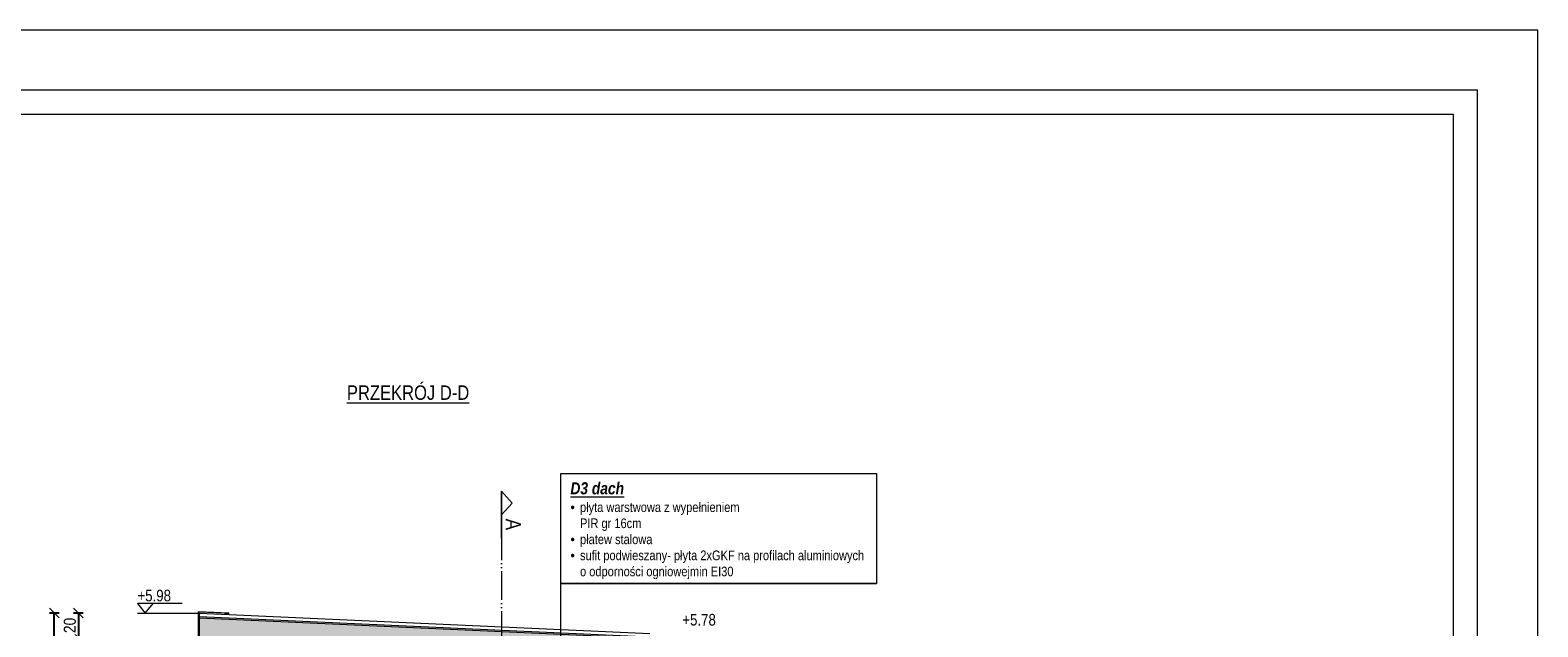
# Model space of a CAD drawing. Header units: millimetres. Extents: x 31175 to 52214, y -18116 to -5516.
# Tile 147 of 155: x 44773 to 46024, y -12926 to -12431. Entities that reach past the tile are written whole.
import ezdxf

# ---------------------------------------------------------------- set-up
doc = ezdxf.new("R2010")
doc.units = ezdxf.units.MM
doc.linetypes.add('ACAD_ISO05W100', pattern=[33, 24, -3, 0, -3, 0, -3])
doc.layers.get('Defpoints').update_dxf_attribs({"color": 6})
for name, color, linetype, lineweight in [('A-ciekie', 161, 'Continuous', 9), ('A-kreskowanie', 253, 'Continuous', 0), ('A-opis', 130, 'Continuous', 9), ('A-sciana_osłonowa', 152, 'Continuous', 15), ('A-wymiar', 177, 'Continuous', 0)]:
    doc.layers.add(name, color=color, linetype=linetype, lineweight=lineweight)
doc.layers.add('r-ramka', color=7, linetype='Continuous', lineweight=0, true_color=0x727169)
doc.styles.get("Standard").update_dxf_attribs({"font": 'ARIALN.TTF'})
doc.styles.add('wymiary', font='ARIALN.TTF')
doc.dimstyles.new('anka 50', dxfattribs={"dimtxt": 10, "dimasz": 8, "dimexe": 4, "dimexo": 0.0625, "dimgap": 2, "dimtad": 1, "dimdec": 0, "dimzin": 0, "dimdsep": 46, "dimtxsty": 'Standard', "dimblk": 'OBLIQUE', "dimcen": 0.09, "dimclrt": 7, "dimadec": 0, "dimazin": 0, "dimtfac": 1, "dimtdec": 0, "dimtix": 1, "dimtofl": 0, "dimtmove": 0, "dimatfit": 3, "dimldrblk": 'OBLIQUE', "dimfxl": 4, "dimfxlon": 1, "dimtfill": 1, "dimtolj": 1, "dimtzin": 0, "dimarcsym": 0})

# ---------------------------------------------------------------- blocks, each defined once
blk = doc.blocks.new('_OBLIQUE')
at = {"color": 0, "linetype": 'ByBlock'}
blk.add_line((-0.5, -0.5), (0.5, 0.5), dxfattribs=at)
blk = doc.blocks.new('*D724')
at = {"layer": 'A-wymiar', "color": 0, "lineweight": -2, "transparency": 16777216}
for p, q in [((44816.6, -12914.8), (44808.6, -12914.8)), ((44812.6, -12914.8), (44812.6, -12935.1)), ((44816.6, -12935.1), (44808.6, -12935.1))]:
    blk.add_line(p, q, dxfattribs=at)
at = {"layer": 'Defpoints', "color": 0, "transparency": 16777216}
for p in [(44913.2, -12914.8), (44913.1, -12935.1)]:
    blk.add_point(p, dxfattribs=at)
at = {"layer": 'A-wymiar', "color": 0, "lineweight": -2, "transparency": 16777216, "xscale": 8, "yscale": 8, "zscale": 8}
for p, rotation in [((44812.6, -12914.8), 90), ((44812.6, -12935.1), 270)]:
    blk.add_blockref('_OBLIQUE', p, dxfattribs=dict(at, rotation=rotation))
at = {"layer": 'A-wymiar', "color": 7, "transparency": 16777216, "insert": (44805.5, -12925), "char_height": 10, "attachment_point": 5, "rotation": 90, "bg_fill": 3, "box_fill_scale": 1.1, "bg_fill_color": 256, "bg_fill_true_color": 13158600, "bg_fill_transparency": 0}
blk.add_mtext('\\A1;20', dxfattribs=at)
at = {"layer": 'Defpoints', "color": 0, "transparency": 16777216}
blk.add_point((44812.6, -12935.1), dxfattribs=at)
blk = doc.blocks.new('*D727')
at = {"layer": 'A-wymiar', "color": 0, "lineweight": -2, "transparency": 16777216}
for p, q in [((44796.6, -12914.8), (44788.6, -12914.8)), ((44792.6, -13512.5), (44792.6, -12914.8)), ((44796.6, -13512.5), (44788.6, -13512.5))]:
    blk.add_line(p, q, dxfattribs=at)
at = {"layer": 'Defpoints', "color": 0, "transparency": 16777216}
for p in [(44792.6, -12914.8), (44913.1, -12914.8), (44826.8, -13512.5)]:
    blk.add_point(p, dxfattribs=at)
at = {"layer": 'A-wymiar', "color": 0, "lineweight": -2, "transparency": 16777216, "xscale": 8, "yscale": 8, "zscale": 8}
for p, rotation in [((44792.6, -12914.8), 90), ((44792.6, -13512.5), 270)]:
    blk.add_blockref('_OBLIQUE', p, dxfattribs=dict(at, rotation=rotation))
at = {"layer": 'A-wymiar', "color": 7, "transparency": 16777216, "insert": (44785.5, -13213.6), "char_height": 10, "attachment_point": 5, "rotation": 90, "bg_fill": 3, "box_fill_scale": 1.1, "bg_fill_color": 256, "bg_fill_true_color": 13158600, "bg_fill_transparency": 0}
blk.add_mtext('\\A1;598', dxfattribs=at)

msp = doc.modelspace()

# ---------------------------------------------------------------- hatches: boundary and pattern name
at = {"layer": 'A-kreskowanie', "true_color": 0xe06f1f}
h = msp.add_hatch(dxfattribs=at)
h.set_pattern_fill('HONEY', color=32, scale=0.5)
h.set_pattern_definition([(0, (657.1616, -19.2903), (2.38125, 1.374815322), [1.5875, -3.175]), (120, (657.1616, -19.2903), (-2.381249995, 1.37481533), [1.5875, -3.175]), (60, (657.1616, -19.2903), (5e-09, 2.749630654), [-3.175, 1.5875])])
h.paths.add_polyline_path([(45286.7, -12935.8), (44913.1, -12918.9), (44913.1, -12935.1), (45286.7, -12952.1)])

# ---------------------------------------------------------------- linework, layer by layer
at = {"layer": 'A-ciekie'}
for points in [[(44933.9, -12915.1), (44937.5, -12915.3), (44937.5, -12914.8), (44912.1, -12913.6), (44912.1, -12936.5), (44916.1, -12936.5), (44914, -12935.9)], [(44933.9, -12914.9), (44912.4, -12913.9), (44912.4, -12936.2), (44913.9, -12936.2), (44913.9, -12936.1)]]:
    msp.add_lwpolyline(points, dxfattribs=at)
at = {"layer": 'A-opis'}
msp.add_lwpolyline([(45212.9, -12798.9), (45474.9, -12798.9), (45474.9, -12890.2), (45212.9, -12890.2)], close=True, dxfattribs=at)
at = {"layer": 'A-opis', "color": 212, "true_color": 0xe01fda, "const_width": 1.5}
msp.add_lwpolyline([(45163.8, -12813.5), (45163.8, -12852.8)], dxfattribs=at)
at = {"layer": 'A-opis', "color": 212, "linetype": 'ACAD_ISO05W100', "true_color": 0xe01fda}
for points in [[(45163.8, -12813.5), (45163.8, -13620.5)], [(45163.8, -12813.5), (45172.5, -12823.4)], [(45163.8, -12833.3), (45172.5, -12823.4)]]:
    msp.add_lwpolyline(points, dxfattribs=at)
at = {"layer": 'A-opis'}
for points in [[(45212.9, -12976.1), (45212.9, -12890.2), (45474.9, -12890.2)], [(44898.6, -12906.7), (44861.6, -12906.7), (44868, -12914.8), (44874.5, -12906.7)], [(44861.6, -12914.8), (44913.1, -12914.8)]]:
    msp.add_lwpolyline(points, dxfattribs=at)
at = {"layer": 'A-sciana_osłonowa'}
for points in [[(45286.7, -12952.1), (44913.1, -12935.1), (44913.1, -12914.8), (45286.7, -12931.8)], [(45286.7, -12934.8), (44913.1, -12917.8)], [(45286.7, -12935.8), (44913.1, -12918.9)]]:
    msp.add_lwpolyline(points, dxfattribs=at)
at = {"layer": 'r-ramka'}
for points in [[(46023.8, -13915.7), (46023.8, -12430.7), (43923.8, -12430.7), (43923.8, -13915.7)], [(45973.8, -13865.7), (45973.8, -12480.7), (43973.8, -12480.7), (43973.8, -13865.7), (45973.8, -13865.7), (45973.8, -12480.7)], [(45953.8, -13845.7), (45953.8, -12500.7), (43993.8, -12500.7), (43993.8, -13845.7), (45953.8, -13845.7), (45953.8, -12500.7)]]:
    msp.add_lwpolyline(points, dxfattribs=at)

# ---------------------------------------------------------------- texts
at = {"layer": 'A-opis', "char_height": 8, "width": 1018.443, "attachment_point": 7, "style": 'wymiary'}
for s, insert in [('\\pi-16,l24,t16;{\\fArial Narrow|b1|i1|c238|p34;\\H1.25x;\\LD3 dach \\P\\fSymbol|b0|i0|c2|p18;\\H0.8x;\\l·^I}płyta warstwowa z wypełnieniem \\P^IPIR gr 16cm\\P{\\fSymbol|b0|i0|c2|p18;·^I}płatew stalowa\\P{\\fSymbol|b0|i0|c2|p18;·^I}sufit podwieszany- płyta 2xGKF na profilach aluminiowych\\P^Io odporności ogniowejmin EI30', (45212.9, -12886.6)), ('\\pi-16,l24,t16;{\\fArial Narrow|b1|i1|c238|p34;\\H1.25x;\\LD2 dach \\P\\fSymbol|b0|i0|c2|p18;\\H0.8x;\\l·^I}płyta warstwowa z wypełnieniem PIR gr 16cm\\P{\\fSymbol|b0|i0|c2|p18;·^I}stalowa konstukcja łącznika\\P{\\fSymbol|b0|i0|c2|p18;·^I}sufit podwieszany- płyta 2xGK na profilach \\P^Ialuminiowych, o odporności ogniowej min. EI30', (44543.9, -12892.3))]:
    msp.add_mtext(s, dxfattribs=dict(at, insert=insert))
at = {"layer": 'A-opis', "color": 212, "true_color": 0xe01fda, "insert": (45167.3, -12845.9), "char_height": 12.5, "attachment_point": 9, "rotation": 270}
msp.add_mtext_dynamic_manual_height_columns('A', width=15.847, gutter_width=12.5, heights=[0], dxfattribs=at)
at = {"layer": 'A-opis', "char_height": 9.6, "attachment_point": 1}
for s, insert in [('+5.98', (44861.6, -12895.4)), ('+5.78', (45313.8, -12915.5))]:
    msp.add_mtext_dynamic_manual_height_columns(s, width=20.999, gutter_width=60, heights=[0], dxfattribs=dict(at, insert=insert))
at = {"layer": 'A-wymiar', "color": 6, "insert": (45086.2, -12731.8), "char_height": 12, "attachment_point": 5}
msp.add_mtext_dynamic_manual_height_columns('{\\LPRZEKRÓJ D-D}', width=176.433, gutter_width=60, heights=[0], dxfattribs=at)

# ---------------------------------------------------------------- next in the draw order: dimensions: what is measured, and where the dimension line sits
at = {"layer": 'A-wymiar'}
dim = msp.add_linear_dim(base=(44812.6, -12935.1), p1=(44913.2, -12914.8), p2=(44913.1, -12935.1), angle=90, dimstyle='anka 50', dxfattribs=at)
dim.commit()
dim.dimension.update_dxf_attribs({"geometry": '*D724', "text_midpoint": (44805.5, -12925)})

# ---------------------------------------------------------------- next in the draw order: dimensions: what is measured, and where the dimension line sits
dim = msp.add_linear_dim(base=(44792.6, -12914.8), p1=(44826.8, -13512.5), p2=(44913.1, -12914.8), angle=90, dimstyle='anka 50', dxfattribs=at)
dim.commit()
dim.dimension.update_dxf_attribs({"geometry": '*D727', "text_midpoint": (44785.5, -13213.6)})

doc.saveas('drawing.dxf')
